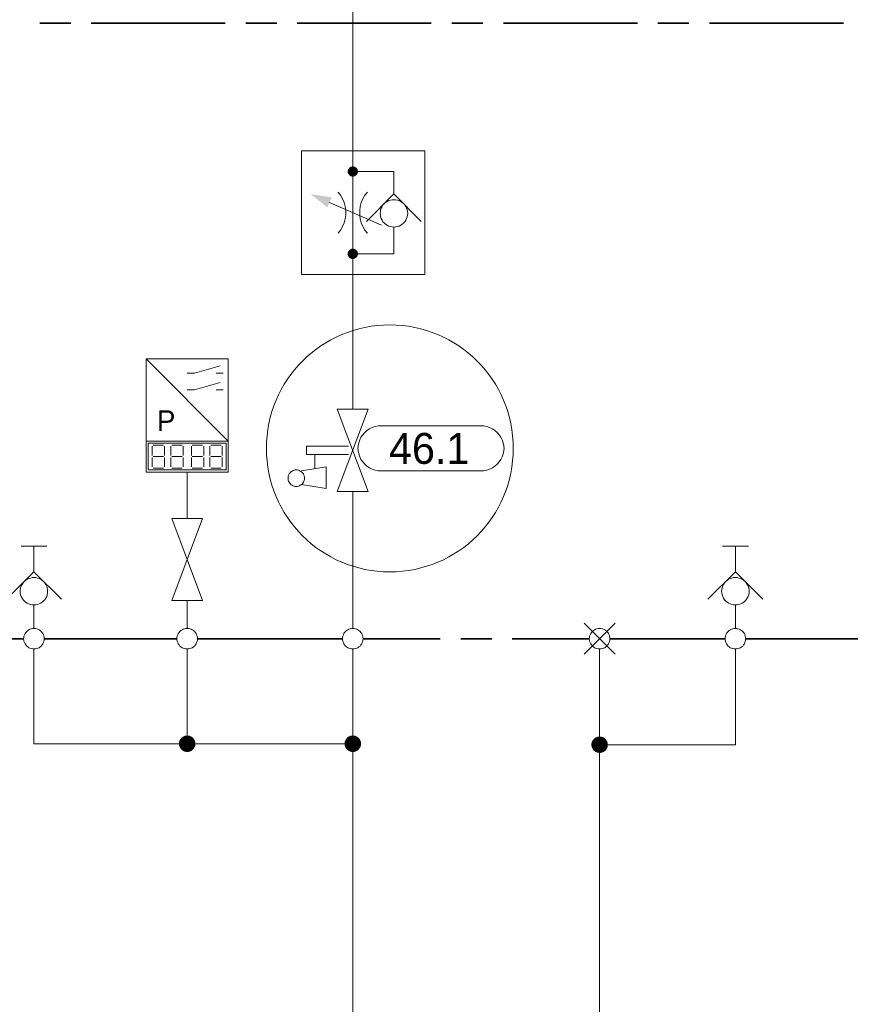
# Model space of a CAD drawing. Header units: millimetres. Extents: x 0 to 203, y 0 to 47.
# Tile 169 of 196: x 144.92 to 148.1, y 33.26 to 37.02. Entities that reach past the tile are written whole.
import ezdxf

# ---------------------------------------------------------------- set-up
doc = ezdxf.new("R2010")
doc.units = ezdxf.units.MM
for name, color, linetype in [('PDF_Geomertry', 7, 'Continuous'), ('PDF_Solid Fills', 7, 'Continuous'), ('PDF_Text', 7, 'Continuous')]:
    doc.layers.add(name, color=color, linetype=linetype)
doc.styles.add('PDF Arial', font='txt')

msp = doc.modelspace()

# ---------------------------------------------------------------- hatches: boundary and pattern name
at = {"layer": 'PDF_Solid Fills', "transparency": 33554559}
for points in [[(146.1943, 36.4374), (146.1749, 36.4401), (146.1754, 36.4424)], [(146.1943, 36.4374), (146.1749, 36.4374), (146.1749, 36.4401)], [(146.1943, 36.4374), (146.1749, 36.4346), (146.1749, 36.4374)], [(146.1943, 36.4374), (146.1754, 36.4326), (146.1749, 36.4346)], [(146.1943, 36.4374), (146.1754, 36.4424), (146.1763, 36.4451)], [(146.1943, 36.4374), (146.1763, 36.4299), (146.1754, 36.4326)], [(146.1943, 36.4374), (146.1763, 36.4451), (146.1777, 36.4471)], [(146.1943, 36.4374), (146.1777, 36.4276), (146.1763, 36.4299)], [(146.1943, 36.4374), (146.1777, 36.4471), (146.179, 36.4493)], [(146.1943, 36.4374), (146.179, 36.4257), (146.1777, 36.4276)], [(146.1943, 36.4374), (146.179, 36.4493), (146.1804, 36.4513)], [(146.1943, 36.4374), (146.1804, 36.4235), (146.179, 36.4257)], [(146.1943, 36.4374), (146.1804, 36.4513), (146.1824, 36.4526)], [(146.1943, 36.4374), (146.1824, 36.4221), (146.1804, 36.4235)], [(146.1943, 36.4374), (146.1824, 36.4526), (146.1846, 36.4549)], [(146.1943, 36.4374), (146.1846, 36.4207), (146.1824, 36.4221)], [(146.1943, 36.4374), (146.1846, 36.4549), (146.1865, 36.4554)], [(146.1943, 36.4374), (146.1865, 36.4193), (146.1846, 36.4207)], [(146.1943, 36.4374), (146.1865, 36.4554), (146.1893, 36.4563)], [(146.1943, 36.4374), (146.1893, 36.4188), (146.1865, 36.4193)], [(146.1943, 36.4374), (146.1893, 36.4563), (146.1915, 36.4568)], [(146.1943, 36.4374), (146.1915, 36.4179), (146.1893, 36.4188)], [(146.1943, 36.4374), (146.1915, 36.4568), (146.1943, 36.4568)], [(146.1943, 36.4374), (146.1943, 36.4179), (146.1915, 36.4179)], [(146.1943, 36.4374), (146.1971, 36.4568), (146.199, 36.4563)], [(146.1943, 36.4374), (146.1943, 36.4568), (146.1971, 36.4568)], [(146.1943, 36.4374), (146.199, 36.4563), (146.2018, 36.4554)], [(146.1943, 36.4374), (146.2018, 36.4554), (146.204, 36.4549)], [(146.1943, 36.4374), (146.204, 36.4549), (146.206, 36.4526)], [(146.1943, 36.4374), (146.206, 36.4526), (146.2082, 36.4513)], [(146.1943, 36.4374), (146.2082, 36.4513), (146.2096, 36.4493)], [(146.1943, 36.4374), (146.2096, 36.4493), (146.2115, 36.4471)], [(146.1943, 36.4374), (146.2115, 36.4471), (146.2124, 36.4451)], [(146.1943, 36.4374), (146.2124, 36.4451), (146.2129, 36.4424)], [(146.1943, 36.4374), (146.2129, 36.4424), (146.2138, 36.4401)], [(146.1943, 36.4374), (146.2138, 36.4401), (146.2138, 36.4374)], [(146.1943, 36.4374), (146.1971, 36.4179), (146.1943, 36.4179)], [(146.1943, 36.4374), (146.199, 36.4188), (146.1971, 36.4179)], [(146.1943, 36.4374), (146.2018, 36.4193), (146.199, 36.4188)], [(146.1943, 36.4374), (146.204, 36.4207), (146.2018, 36.4193)], [(146.1943, 36.4374), (146.206, 36.4221), (146.204, 36.4207)], [(146.1943, 36.4374), (146.2082, 36.4235), (146.206, 36.4221)], [(146.1943, 36.4374), (146.2096, 36.4257), (146.2082, 36.4235)], [(146.1943, 36.4374), (146.2115, 36.4276), (146.2096, 36.4257)], [(146.1943, 36.4374), (146.2124, 36.4299), (146.2115, 36.4276)], [(146.1943, 36.4374), (146.2129, 36.4326), (146.2124, 36.4299)], [(146.1943, 36.4374), (146.2138, 36.4346), (146.2129, 36.4326)], [(146.1943, 36.4374), (146.2138, 36.4374), (146.2138, 36.4346)], [(146.1943, 36.1229), (146.1749, 36.1257), (146.1754, 36.1285)], [(146.1943, 36.1229), (146.1754, 36.1285), (146.1763, 36.1304)], [(146.1943, 36.1229), (146.1763, 36.1304), (146.1777, 36.1332)], [(146.1943, 36.1229), (146.1777, 36.1332), (146.179, 36.1354)], [(146.1943, 36.1229), (146.179, 36.1354), (146.1804, 36.1368)], [(146.1943, 36.1229), (146.1804, 36.1368), (146.1824, 36.1388)], [(146.1943, 36.1229), (146.1824, 36.1388), (146.1846, 36.1401)], [(146.1943, 36.1229), (146.1846, 36.1401), (146.1865, 36.141)], [(146.1943, 36.1229), (146.1865, 36.141), (146.1893, 36.1424)], [(146.1943, 36.1229), (146.1893, 36.1424), (146.1915, 36.1424)], [(146.1943, 36.1229), (146.1915, 36.1424), (146.1943, 36.1429)], [(146.1943, 36.1229), (146.1943, 36.1429), (146.1971, 36.1424)], [(146.1943, 36.1229), (146.199, 36.1424), (146.2018, 36.141)], [(146.1943, 36.1229), (146.1971, 36.1424), (146.199, 36.1424)], [(146.1943, 36.1229), (146.2018, 36.141), (146.204, 36.1401)], [(146.1943, 36.1229), (146.204, 36.1401), (146.206, 36.1388)], [(146.1943, 36.1229), (146.206, 36.1388), (146.2082, 36.1368)], [(146.1943, 36.1229), (146.2082, 36.1368), (146.2096, 36.1354)], [(146.1943, 36.1229), (146.2096, 36.1354), (146.2115, 36.1332)], [(146.1943, 36.1229), (146.2115, 36.1332), (146.2124, 36.1304)], [(146.1943, 36.1229), (146.2124, 36.1304), (146.2129, 36.1285)], [(146.1943, 36.1229), (146.2129, 36.1285), (146.2138, 36.1257)], [(146.1943, 36.1229), (146.1749, 36.1229), (146.1749, 36.1257)], [(146.1943, 36.1229), (146.1749, 36.1207), (146.1749, 36.1229)], [(146.1943, 36.1229), (146.1754, 36.1179), (146.1749, 36.1207)], [(146.1943, 36.1229), (146.1763, 36.116), (146.1754, 36.1179)], [(146.1943, 36.1229), (146.1777, 36.1132), (146.1763, 36.116)], [(146.1943, 36.1229), (146.179, 36.111), (146.1777, 36.1132)], [(146.1943, 36.1229), (146.1804, 36.109), (146.179, 36.111)], [(146.1943, 36.1229), (146.1824, 36.1076), (146.1804, 36.109)], [(146.1943, 36.1229), (146.1846, 36.1063), (146.1824, 36.1076)], [(146.1943, 36.1229), (146.1865, 36.1049), (146.1846, 36.1063)], [(146.1943, 36.1229), (146.1893, 36.104), (146.1865, 36.1049)], [(146.1943, 36.1229), (146.1915, 36.1035), (146.1893, 36.104)], [(146.1943, 36.1229), (146.1943, 36.1035), (146.1915, 36.1035)], [(146.1943, 36.1229), (146.2138, 36.1257), (146.2138, 36.1229)], [(146.1943, 36.1229), (146.1971, 36.1035), (146.1943, 36.1035)], [(146.1943, 36.1229), (146.199, 36.104), (146.1971, 36.1035)], [(146.1943, 36.1229), (146.2018, 36.1049), (146.199, 36.104)], [(146.1943, 36.1229), (146.204, 36.1063), (146.2018, 36.1049)], [(146.1943, 36.1229), (146.206, 36.1076), (146.204, 36.1063)], [(146.1943, 36.1229), (146.2082, 36.109), (146.206, 36.1076)], [(146.1943, 36.1229), (146.2096, 36.111), (146.2082, 36.109)], [(146.1943, 36.1229), (146.2115, 36.1132), (146.2096, 36.111)], [(146.1943, 36.1229), (146.2124, 36.116), (146.2115, 36.1132)], [(146.1943, 36.1229), (146.2129, 36.1179), (146.2124, 36.116)], [(146.1943, 36.1229), (146.2138, 36.1207), (146.2129, 36.1179)], [(146.1943, 36.1229), (146.2138, 36.1229), (146.2138, 36.1207)], [(145.5615, 34.2526), (145.5304, 34.2568), (145.531, 34.261)], [(145.5615, 34.2526), (145.5304, 34.2526), (145.5304, 34.2568)], [(145.5615, 34.2526), (145.5304, 34.2485), (145.5304, 34.2526)], [(145.5615, 34.2526), (145.531, 34.2443), (145.5304, 34.2485)], [(145.5615, 34.2526), (145.531, 34.261), (145.5324, 34.2646)], [(145.5615, 34.2526), (145.5324, 34.241), (145.531, 34.2443)], [(145.5615, 34.2526), (145.5324, 34.2646), (145.5346, 34.2687)], [(145.5615, 34.2526), (145.5346, 34.2368), (145.5324, 34.241)], [(145.5615, 34.2526), (145.5346, 34.2687), (145.5365, 34.2721)], [(145.5615, 34.2526), (145.5365, 34.234), (145.5346, 34.2368)], [(145.5615, 34.2526), (145.5365, 34.2721), (145.5393, 34.2749)], [(145.5615, 34.2526), (145.5393, 34.2304), (145.5365, 34.234)], [(145.5615, 34.2526), (145.5393, 34.2749), (145.5429, 34.2776)], [(145.5615, 34.2526), (145.5429, 34.2276), (145.5393, 34.2304)], [(145.5615, 34.2526), (145.5429, 34.2776), (145.5457, 34.2799)], [(145.5615, 34.2526), (145.5457, 34.2257), (145.5429, 34.2276)], [(145.5615, 34.2526), (145.5457, 34.2799), (145.5499, 34.2818)], [(145.5615, 34.2526), (145.5499, 34.2235), (145.5457, 34.2257)], [(145.5615, 34.2526), (145.5499, 34.2818), (145.5532, 34.2832)], [(145.5615, 34.2526), (145.5532, 34.2221), (145.5499, 34.2235)], [(145.5615, 34.2526), (145.5532, 34.2832), (145.5574, 34.284)], [(145.5615, 34.2526), (145.5574, 34.2215), (145.5532, 34.2221)], [(145.5615, 34.2526), (145.5574, 34.284), (145.5615, 34.284)], [(145.5615, 34.2526), (145.5615, 34.2215), (145.5574, 34.2215)], [(145.5615, 34.2526), (145.5657, 34.284), (145.5699, 34.2832)], [(145.5615, 34.2526), (145.5615, 34.284), (145.5657, 34.284)], [(145.5615, 34.2526), (145.5699, 34.2832), (145.5735, 34.2818)], [(145.5615, 34.2526), (145.5735, 34.2818), (145.5777, 34.2799)], [(145.5615, 34.2526), (145.5777, 34.2799), (145.581, 34.2776)], [(145.5615, 34.2526), (145.581, 34.2776), (145.5838, 34.2749)], [(145.5615, 34.2526), (145.5838, 34.2749), (145.5865, 34.2721)], [(145.5615, 34.2526), (145.5865, 34.2721), (145.5888, 34.2687)], [(145.5615, 34.2526), (145.5888, 34.2687), (145.5907, 34.2646)], [(145.5615, 34.2526), (145.5907, 34.2646), (145.5921, 34.261)], [(145.5615, 34.2526), (145.5921, 34.261), (145.5929, 34.2568)], [(145.5615, 34.2526), (145.5929, 34.2568), (145.5929, 34.2526)], [(145.5615, 34.2526), (145.5657, 34.2215), (145.5615, 34.2215)], [(145.5615, 34.2526), (145.5699, 34.2221), (145.5657, 34.2215)], [(145.5615, 34.2526), (145.5735, 34.2235), (145.5699, 34.2221)], [(145.5615, 34.2526), (145.5777, 34.2257), (145.5735, 34.2235)], [(145.5615, 34.2526), (145.581, 34.2276), (145.5777, 34.2257)], [(145.5615, 34.2526), (145.5838, 34.2304), (145.581, 34.2276)], [(145.5615, 34.2526), (145.5865, 34.234), (145.5838, 34.2304)], [(145.5615, 34.2526), (145.5888, 34.2368), (145.5865, 34.234)], [(145.5615, 34.2526), (145.5907, 34.241), (145.5888, 34.2368)], [(145.5615, 34.2526), (145.5921, 34.2443), (145.5907, 34.241)], [(145.5615, 34.2526), (145.5929, 34.2485), (145.5921, 34.2443)], [(145.5615, 34.2526), (145.5929, 34.2526), (145.5929, 34.2485)], [(146.1943, 34.2526), (146.1629, 34.2568), (146.1638, 34.261)], [(146.1943, 34.2526), (146.1629, 34.2526), (146.1629, 34.2568)], [(146.1943, 34.2526), (146.1629, 34.2485), (146.1629, 34.2526)], [(146.1943, 34.2526), (146.1638, 34.2443), (146.1629, 34.2485)], [(146.1943, 34.2526), (146.1638, 34.261), (146.1652, 34.2646)], [(146.1943, 34.2526), (146.1652, 34.241), (146.1638, 34.2443)], [(146.1943, 34.2526), (146.1652, 34.2646), (146.1671, 34.2687)], [(146.1943, 34.2526), (146.1671, 34.2368), (146.1652, 34.241)], [(146.1943, 34.2526), (146.1671, 34.2687), (146.1693, 34.2721)], [(146.1943, 34.2526), (146.1693, 34.234), (146.1671, 34.2368)], [(146.1943, 34.2526), (146.1693, 34.2721), (146.1721, 34.2749)], [(146.1943, 34.2526), (146.1721, 34.2304), (146.1693, 34.234)], [(146.1943, 34.2526), (146.1721, 34.2749), (146.1749, 34.2776)], [(146.1943, 34.2526), (146.1749, 34.2276), (146.1721, 34.2304)], [(146.1943, 34.2526), (146.1749, 34.2776), (146.1782, 34.2799)], [(146.1943, 34.2526), (146.1782, 34.2257), (146.1749, 34.2276)], [(146.1943, 34.2526), (146.1782, 34.2799), (146.1824, 34.2818)], [(146.1943, 34.2526), (146.1824, 34.2235), (146.1782, 34.2257)], [(146.1943, 34.2526), (146.1824, 34.2818), (146.186, 34.2832)], [(146.1943, 34.2526), (146.186, 34.2221), (146.1824, 34.2235)], [(146.1943, 34.2526), (146.186, 34.2832), (146.1902, 34.284)], [(146.1943, 34.2526), (146.1902, 34.2215), (146.186, 34.2221)], [(146.1943, 34.2526), (146.1902, 34.284), (146.1943, 34.284)], [(146.1943, 34.2526), (146.1943, 34.2215), (146.1902, 34.2215)], [(146.1943, 34.2526), (146.1985, 34.284), (146.2027, 34.2832)], [(146.1943, 34.2526), (146.1943, 34.284), (146.1985, 34.284)], [(146.1943, 34.2526), (146.2027, 34.2832), (146.206, 34.2818)], [(146.1943, 34.2526), (146.206, 34.2818), (146.2102, 34.2799)], [(146.1943, 34.2526), (146.2102, 34.2799), (146.2138, 34.2776)], [(146.1943, 34.2526), (146.2138, 34.2776), (146.2165, 34.2749)], [(146.1943, 34.2526), (146.2165, 34.2749), (146.2193, 34.2721)], [(146.1943, 34.2526), (146.2193, 34.2721), (146.2213, 34.2687)], [(146.1943, 34.2526), (146.2213, 34.2687), (146.2235, 34.2646)], [(146.1943, 34.2526), (146.2235, 34.2646), (146.2249, 34.261)], [(146.1943, 34.2526), (146.2249, 34.261), (146.2254, 34.2568)], [(146.1943, 34.2526), (146.2254, 34.2568), (146.2254, 34.2526)], [(146.1943, 34.2526), (146.1985, 34.2215), (146.1943, 34.2215)], [(146.1943, 34.2526), (146.2027, 34.2221), (146.1985, 34.2215)], [(146.1943, 34.2526), (146.206, 34.2235), (146.2027, 34.2221)], [(146.1943, 34.2526), (146.2102, 34.2257), (146.206, 34.2235)], [(146.1943, 34.2526), (146.2138, 34.2276), (146.2102, 34.2257)], [(146.1943, 34.2526), (146.2165, 34.2304), (146.2138, 34.2276)], [(146.1943, 34.2526), (146.2193, 34.234), (146.2165, 34.2304)], [(146.1943, 34.2526), (146.2213, 34.2368), (146.2193, 34.234)], [(146.1943, 34.2526), (146.2235, 34.241), (146.2213, 34.2368)], [(146.1943, 34.2526), (146.2249, 34.2443), (146.2235, 34.241)], [(146.1943, 34.2526), (146.2254, 34.2485), (146.2249, 34.2443)], [(146.1943, 34.2526), (146.2254, 34.2526), (146.2254, 34.2485)], [(147.1374, 34.2485), (147.106, 34.2526), (147.1068, 34.2568)], [(147.1374, 34.2485), (147.106, 34.2485), (147.106, 34.2526)], [(147.1374, 34.2485), (147.106, 34.2451), (147.106, 34.2485)], [(147.1374, 34.2485), (147.1068, 34.241), (147.106, 34.2451)], [(147.1374, 34.2485), (147.1068, 34.2568), (147.1082, 34.261)], [(147.1374, 34.2485), (147.1082, 34.2368), (147.1068, 34.241)], [(147.1374, 34.2485), (147.1082, 34.261), (147.1102, 34.2646)], [(147.1374, 34.2485), (147.1102, 34.2332), (147.1082, 34.2368)], [(147.1374, 34.2485), (147.1102, 34.2646), (147.1124, 34.2679)], [(147.1374, 34.2485), (147.1124, 34.2299), (147.1102, 34.2332)], [(147.1374, 34.2485), (147.1124, 34.2679), (147.1152, 34.2707)], [(147.1374, 34.2485), (147.1152, 34.2263), (147.1124, 34.2299)], [(147.1374, 34.2485), (147.1152, 34.2707), (147.1179, 34.2735)], [(147.1374, 34.2485), (147.1179, 34.2243), (147.1152, 34.2263)], [(147.1374, 34.2485), (147.1179, 34.2735), (147.1213, 34.2763)], [(147.1374, 34.2485), (147.1213, 34.2215), (147.1179, 34.2243)], [(147.1374, 34.2485), (147.1213, 34.2763), (147.1254, 34.2776)], [(147.1374, 34.2485), (147.1254, 34.2201), (147.1213, 34.2215)], [(147.1374, 34.2485), (147.1254, 34.2776), (147.129, 34.279)], [(147.1374, 34.2485), (147.129, 34.2187), (147.1254, 34.2201)], [(147.1374, 34.2485), (147.129, 34.279), (147.1332, 34.2799)], [(147.1374, 34.2485), (147.1332, 34.2179), (147.129, 34.2187)], [(147.1374, 34.2485), (147.1332, 34.2799), (147.1374, 34.2804)], [(147.1374, 34.2485), (147.1374, 34.2174), (147.1332, 34.2179)], [(147.1374, 34.2485), (147.1374, 34.2804), (147.1415, 34.2799)], [(147.1374, 34.2485), (147.1415, 34.2799), (147.1457, 34.279)], [(147.1374, 34.2485), (147.1457, 34.279), (147.149, 34.2776)], [(147.1374, 34.2485), (147.149, 34.2776), (147.1532, 34.2763)], [(147.1374, 34.2485), (147.1532, 34.2763), (147.1568, 34.2735)], [(147.1374, 34.2485), (147.1568, 34.2735), (147.1596, 34.2707)], [(147.1374, 34.2485), (147.1596, 34.2707), (147.1624, 34.2679)], [(147.1374, 34.2485), (147.1624, 34.2679), (147.1643, 34.2646)], [(147.1374, 34.2485), (147.1643, 34.2646), (147.1665, 34.261)], [(147.1374, 34.2485), (147.1665, 34.261), (147.1679, 34.2568)], [(147.1374, 34.2485), (147.1679, 34.2568), (147.1685, 34.2526)], [(147.1374, 34.2485), (147.1685, 34.2526), (147.1685, 34.2485)], [(147.1374, 34.2485), (147.1415, 34.2179), (147.1374, 34.2174)], [(147.1374, 34.2485), (147.1457, 34.2187), (147.1415, 34.2179)], [(147.1374, 34.2485), (147.149, 34.2201), (147.1457, 34.2187)], [(147.1374, 34.2485), (147.1532, 34.2215), (147.149, 34.2201)], [(147.1374, 34.2485), (147.1568, 34.2243), (147.1532, 34.2215)], [(147.1374, 34.2485), (147.1596, 34.2263), (147.1568, 34.2243)], [(147.1374, 34.2485), (147.1624, 34.2299), (147.1596, 34.2263)], [(147.1374, 34.2485), (147.1643, 34.2332), (147.1624, 34.2299)], [(147.1374, 34.2485), (147.1665, 34.2368), (147.1643, 34.2332)], [(147.1374, 34.2485), (147.1679, 34.241), (147.1665, 34.2368)], [(147.1374, 34.2485), (147.1685, 34.2451), (147.1679, 34.241)], [(147.1374, 34.2485), (147.1685, 34.2485), (147.1685, 34.2451)]]:
    msp.add_hatch(color=256, dxfattribs=at).paths.add_polyline_path(points)

# ---------------------------------------------------------------- linework, layer by layer
at = {"layer": 'PDF_Geomertry', "lineweight": 15}
for points in [[(146.1943, 36.4374), (146.1943, 36.516), (146.1943, 37.5804), (146.1943, 37.7535)], [(146.3513, 36.3521), (146.3513, 36.3826), (146.3513, 36.4374), (146.1943, 36.4374), (146.1943, 36.1229), (146.3513, 36.1229), (146.3513, 36.2249)], [(146.1379, 36.2021), (146.1477, 36.2138), (146.1554, 36.2276), (146.1615, 36.2415), (146.1657, 36.2568), (146.1679, 36.2721), (146.1679, 36.2882), (146.1657, 36.3035), (146.1615, 36.3188), (146.1554, 36.3332), (146.1477, 36.3465), (146.1379, 36.359)], [(146.2504, 36.359), (146.2407, 36.3465), (146.2332, 36.3332), (146.2268, 36.3188), (146.2227, 36.3035), (146.2207, 36.2882), (146.2207, 36.2721), (146.2227, 36.2568), (146.2268, 36.2415), (146.2332, 36.2276), (146.2407, 36.2138), (146.2504, 36.2021)], [(146.304, 36.2332), (146.1054, 36.3193)], [(146.2463, 36.2471), (146.3513, 36.3521), (146.456, 36.2471)], [(146.1943, 35.5299), (146.1943, 36.0443), (146.1943, 36.1229)], [(145.4046, 35.4082), (145.4046, 35.2901), (145.7185, 35.2901), (145.7185, 35.4082), (145.4046, 35.7221)], [(145.5615, 35.6674), (145.5893, 35.6674), (145.6874, 35.6951)], [(145.6721, 35.6674), (145.699, 35.6674)], [(145.5615, 35.604), (145.5893, 35.604), (145.6874, 35.6318)], [(145.6721, 35.604), (145.699, 35.604)], [(145.4282, 35.3526), (145.4282, 35.3882)], [(145.4318, 35.3924), (145.4713, 35.3924)], [(145.4754, 35.3882), (145.4754, 35.3526)], [(145.499, 35.3526), (145.499, 35.3882)], [(145.5027, 35.3924), (145.5421, 35.3924)], [(145.5457, 35.3882), (145.5457, 35.3526)], [(145.5777, 35.3526), (145.5777, 35.3882)], [(145.581, 35.3924), (145.6207, 35.3924)], [(145.6249, 35.3882), (145.6249, 35.3526)], [(145.6485, 35.3526), (145.6485, 35.3882)], [(145.6518, 35.3924), (145.6915, 35.3924)], [(145.6949, 35.3882), (145.6949, 35.3526)], [(145.4282, 35.3096), (145.4282, 35.3451)], [(145.4318, 35.3493), (145.4713, 35.3493)], [(145.4754, 35.3451), (145.4754, 35.3096)], [(145.499, 35.3096), (145.499, 35.3451)], [(145.5027, 35.3493), (145.5421, 35.3493)], [(145.5457, 35.3451), (145.5457, 35.3096)], [(145.5777, 35.3096), (145.5777, 35.3451)], [(145.581, 35.3493), (145.6207, 35.3493)], [(145.6249, 35.3451), (145.6249, 35.3096)], [(145.6485, 35.3096), (145.6485, 35.3451)], [(145.6518, 35.3493), (145.6915, 35.3493)], [(145.6949, 35.3451), (145.6949, 35.3096)], [(145.4713, 35.3054), (145.4318, 35.3054)], [(145.5421, 35.3054), (145.5027, 35.3054)], [(145.6207, 35.3054), (145.581, 35.3054)], [(145.6915, 35.3054), (145.6518, 35.3054)], [(145.5615, 35.2901), (145.5615, 35.1132)], [(146.1943, 34.6929), (146.1943, 35.2151)], [(144.9268, 35.0068), (145.0254, 35.0068)], [(144.9763, 34.909), (144.9763, 35.0068)], [(147.6068, 35.0068), (147.7054, 35.0068)], [(147.656, 34.909), (147.656, 35.0068)], [(145.081, 34.804), (144.9763, 34.909), (144.8713, 34.804)], [(147.761, 34.804), (147.656, 34.909), (147.5513, 34.804)], [(144.9763, 34.7826), (144.9763, 34.7521), (144.9763, 34.6929)], [(145.5615, 34.7993), (145.5615, 34.6929)], [(147.656, 34.7826), (147.656, 34.7521), (147.656, 34.6929)], [(147.0782, 34.5943), (147.1963, 34.7124)], [(147.1963, 34.5943), (147.0782, 34.7124)], [(144.9763, 34.6146), (144.9763, 34.2526), (145.5615, 34.2526), (146.1943, 34.2526)], [(145.5615, 34.6146), (145.5615, 34.2526)], [(146.1943, 32.6299), (146.1943, 34.2526), (146.1943, 34.6146)], [(147.1374, 32.6299), (147.1374, 34.2485), (147.1374, 34.6146)], [(147.1374, 34.2485), (147.656, 34.2485), (147.656, 34.6146)]]:
    msp.add_lwpolyline(points, dxfattribs=at)
at = {"layer": 'PDF_Geomertry', "lineweight": 35}
for points in [[(144.9985, 37.0035), (145.1165, 37.0035)], [(145.1949, 37.0035), (145.7068, 37.0035)], [(145.786, 37.0035), (145.904, 37.0035)], [(145.9824, 37.0035), (146.4943, 37.0035)], [(146.5727, 37.0035), (146.6915, 37.0035)], [(146.7699, 37.0035), (147.2818, 37.0035)], [(147.3602, 37.0035), (147.4782, 37.0035)], [(147.5574, 37.0035), (148.0693, 37.0035)], [(144.6796, 34.6535), (144.9365, 34.6535)], [(145.0157, 34.6535), (145.5227, 34.6535)], [(145.6013, 34.6535), (146.1546, 34.6535)], [(146.2338, 34.6535), (146.5282, 34.6535)], [(146.6068, 34.6535), (146.7249, 34.6535)], [(146.8032, 34.6535), (147.0977, 34.6535)], [(147.1768, 34.6535), (147.6165, 34.6535)], [(147.6949, 34.6535), (148.1865, 34.6535)]]:
    msp.add_lwpolyline(points, dxfattribs=at)
at = {"layer": 'PDF_Geomertry', "lineweight": 15}
for points in [[(145.9977, 36.0443), (146.4693, 36.0443), (146.4693, 36.516), (145.9977, 36.516), (145.9977, 36.0443)], [(146.404, 36.2776), (146.4032, 36.2846), (146.4018, 36.291), (146.3999, 36.2979), (146.3971, 36.304), (146.3929, 36.3096), (146.3888, 36.3146), (146.3832, 36.3193), (146.3777, 36.3229), (146.3713, 36.3263), (146.3652, 36.3285), (146.3582, 36.3299), (146.3513, 36.3299), (146.3443, 36.3299), (146.3379, 36.3285), (146.331, 36.3263), (146.3254, 36.3229), (146.3193, 36.3193), (146.3143, 36.3146), (146.3096, 36.3096), (146.306, 36.304), (146.3032, 36.2979), (146.3004, 36.291), (146.2999, 36.2846), (146.299, 36.2776), (146.2999, 36.2707), (146.3004, 36.2638), (146.3032, 36.2576), (146.306, 36.2513), (146.3096, 36.2457), (146.3143, 36.241), (146.3193, 36.236), (146.3254, 36.2326), (146.331, 36.229), (146.3379, 36.2271), (146.3443, 36.2257), (146.3513, 36.2249), (146.3582, 36.2257), (146.3652, 36.2271), (146.3713, 36.229), (146.3777, 36.2326), (146.3832, 36.236), (146.3888, 36.241), (146.3929, 36.2457), (146.3971, 36.2513), (146.3999, 36.2576), (146.4018, 36.2638), (146.4032, 36.2707), (146.404, 36.2776)], [(145.4046, 35.4082), (145.7185, 35.4082), (145.7185, 35.7221), (145.4046, 35.7221), (145.4046, 35.4082)], [(146.6832, 35.4665), (146.6949, 35.466), (146.706, 35.4638), (146.7171, 35.4604), (146.7277, 35.4549), (146.7374, 35.4485), (146.7457, 35.441), (146.7532, 35.4326), (146.7602, 35.4229), (146.7652, 35.4124), (146.7685, 35.4013), (146.7713, 35.3901), (146.7721, 35.3785), (146.7721, 35.3826), (146.7713, 35.3707), (146.7685, 35.3596), (146.7652, 35.3485), (146.7602, 35.3382), (146.7532, 35.3285), (146.7457, 35.3201), (146.7374, 35.3124), (146.7277, 35.3063), (146.7171, 35.3007), (146.706, 35.2971), (146.6949, 35.2951), (146.6832, 35.2943), (146.3027, 35.2943), (146.2907, 35.2951), (146.2796, 35.2971), (146.2685, 35.3007), (146.2582, 35.3063), (146.2485, 35.3124), (146.2402, 35.3201), (146.2324, 35.3285), (146.2254, 35.3382), (146.2207, 35.3485), (146.2171, 35.3596), (146.2143, 35.3707), (146.2138, 35.3826), (146.2138, 35.3785), (146.2143, 35.3901), (146.2171, 35.4013), (146.2207, 35.4124), (146.2254, 35.4229), (146.2324, 35.4326), (146.2402, 35.441), (146.2485, 35.4485), (146.2582, 35.4549), (146.2685, 35.4604), (146.2796, 35.4638), (146.2907, 35.466), (146.3027, 35.4665), (146.6832, 35.4665)], [(145.4124, 35.3999), (145.711, 35.3999), (145.711, 35.2979), (145.4124, 35.2979), (145.4124, 35.3999)], [(145.5027, 34.7993), (145.6207, 35.1132), (145.5027, 35.1132), (145.6207, 34.7993), (145.5027, 34.7993)], [(145.0282, 34.8346), (145.0282, 34.8415), (145.0268, 34.8485), (145.0249, 34.8549), (145.0213, 34.861), (145.0179, 34.8665), (145.0129, 34.8721), (145.0082, 34.8763), (145.0027, 34.8804), (144.9963, 34.8832), (144.9902, 34.8854), (144.9832, 34.8868), (144.9763, 34.8874), (144.9693, 34.8868), (144.9629, 34.8854), (144.956, 34.8832), (144.9499, 34.8804), (144.9443, 34.8763), (144.9393, 34.8721), (144.9346, 34.8665), (144.931, 34.861), (144.9277, 34.8549), (144.9254, 34.8485), (144.924, 34.8415), (144.924, 34.8346), (144.924, 34.8276), (144.9254, 34.8215), (144.9277, 34.8146), (144.931, 34.809), (144.9346, 34.8026), (144.9393, 34.7979), (144.9443, 34.7929), (144.9499, 34.7896), (144.956, 34.7868), (144.9629, 34.784), (144.9693, 34.7832), (144.9763, 34.7826), (144.9832, 34.7832), (144.9902, 34.784), (144.9963, 34.7868), (145.0027, 34.7896), (145.0082, 34.7929), (145.0129, 34.7979), (145.0179, 34.8026), (145.0213, 34.809), (145.0249, 34.8146), (145.0268, 34.8215), (145.0282, 34.8276), (145.0282, 34.8346)], [(147.7082, 34.8346), (147.7082, 34.8415), (147.7068, 34.8485), (147.7046, 34.8549), (147.7013, 34.861), (147.6977, 34.8665), (147.6929, 34.8721), (147.6879, 34.8763), (147.6824, 34.8804), (147.6763, 34.8832), (147.6693, 34.8854), (147.6629, 34.8868), (147.656, 34.8874), (147.649, 34.8868), (147.6421, 34.8854), (147.636, 34.8832), (147.6296, 34.8804), (147.624, 34.8763), (147.6185, 34.8721), (147.6143, 34.8665), (147.6102, 34.861), (147.6074, 34.8549), (147.6054, 34.8485), (147.604, 34.8415), (147.6032, 34.8346), (147.604, 34.8276), (147.6054, 34.8215), (147.6074, 34.8146), (147.6102, 34.809), (147.6143, 34.8026), (147.6185, 34.7979), (147.624, 34.7929), (147.6296, 34.7896), (147.636, 34.7868), (147.6421, 34.784), (147.649, 34.7832), (147.656, 34.7826), (147.6629, 34.7832), (147.6693, 34.784), (147.6763, 34.7868), (147.6824, 34.7896), (147.6879, 34.7929), (147.6929, 34.7979), (147.6977, 34.8026), (147.7013, 34.809), (147.7046, 34.8146), (147.7068, 34.8215), (147.7082, 34.8276), (147.7082, 34.8346)], [(145.0157, 34.6535), (145.0152, 34.659), (145.0143, 34.6638), (145.0124, 34.6688), (145.0102, 34.6735), (145.0074, 34.6776), (145.004, 34.6813), (144.9999, 34.6846), (144.9957, 34.6874), (144.9915, 34.6901), (144.9865, 34.6915), (144.981, 34.6924), (144.9763, 34.6929), (144.9713, 34.6924), (144.9657, 34.6915), (144.961, 34.6901), (144.9568, 34.6874), (144.9527, 34.6846), (144.9485, 34.6813), (144.9449, 34.6776), (144.9421, 34.6735), (144.9402, 34.6688), (144.9379, 34.6638), (144.9374, 34.659), (144.9365, 34.6535), (144.9374, 34.6485), (144.9379, 34.6437), (144.9402, 34.6388), (144.9421, 34.634), (144.9449, 34.6299), (144.9485, 34.6257), (144.9527, 34.6221), (144.9568, 34.6193), (144.961, 34.6174), (144.9657, 34.616), (144.9713, 34.6146), (144.9763, 34.6146), (144.981, 34.6146), (144.9865, 34.616), (144.9915, 34.6174), (144.9957, 34.6193), (144.9999, 34.6221), (145.004, 34.6257), (145.0074, 34.6299), (145.0102, 34.634), (145.0124, 34.6388), (145.0143, 34.6437), (145.0152, 34.6485), (145.0157, 34.6535)], [(145.6013, 34.6535), (145.6004, 34.659), (145.5999, 34.6638), (145.5977, 34.6688), (145.5957, 34.6735), (145.5929, 34.6776), (145.5893, 34.6813), (145.586, 34.6846), (145.581, 34.6874), (145.5768, 34.6901), (145.5721, 34.6915), (145.5665, 34.6924), (145.5615, 34.6929), (145.5568, 34.6924), (145.5513, 34.6915), (145.5463, 34.6901), (145.5421, 34.6874), (145.5379, 34.6846), (145.5338, 34.6813), (145.5304, 34.6776), (145.5277, 34.6735), (145.5254, 34.6688), (145.5235, 34.6638), (145.5227, 34.659), (145.5227, 34.6535), (145.5227, 34.6485), (145.5235, 34.6437), (145.5254, 34.6388), (145.5277, 34.634), (145.5304, 34.6299), (145.5338, 34.6257), (145.5379, 34.6221), (145.5421, 34.6193), (145.5463, 34.6174), (145.5513, 34.616), (145.5568, 34.6146), (145.5615, 34.6146), (145.5665, 34.6146), (145.5721, 34.616), (145.5768, 34.6174), (145.581, 34.6193), (145.586, 34.6221), (145.5893, 34.6257), (145.5929, 34.6299), (145.5957, 34.634), (145.5977, 34.6388), (145.5999, 34.6437), (145.6004, 34.6485), (145.6013, 34.6535)], [(146.2338, 34.6535), (146.2332, 34.659), (146.2324, 34.6638), (146.2304, 34.6688), (146.2282, 34.6735), (146.2254, 34.6776), (146.2221, 34.6813), (146.2179, 34.6846), (146.2138, 34.6874), (146.2096, 34.6901), (146.2046, 34.6915), (146.199, 34.6924), (146.1943, 34.6929), (146.1893, 34.6924), (146.1838, 34.6915), (146.179, 34.6901), (146.1749, 34.6874), (146.1707, 34.6846), (146.1665, 34.6813), (146.1629, 34.6776), (146.1602, 34.6735), (146.1582, 34.6688), (146.156, 34.6638), (146.1554, 34.659), (146.1546, 34.6535), (146.1554, 34.6485), (146.156, 34.6437), (146.1582, 34.6388), (146.1602, 34.634), (146.1629, 34.6299), (146.1665, 34.6257), (146.1707, 34.6221), (146.1749, 34.6193), (146.179, 34.6174), (146.1838, 34.616), (146.1893, 34.6146), (146.1943, 34.6146), (146.199, 34.6146), (146.2046, 34.616), (146.2096, 34.6174), (146.2138, 34.6193), (146.2179, 34.6221), (146.2221, 34.6257), (146.2254, 34.6299), (146.2282, 34.634), (146.2304, 34.6388), (146.2324, 34.6437), (146.2332, 34.6485), (146.2338, 34.6535)], [(147.1768, 34.6535), (147.1763, 34.659), (147.1754, 34.6638), (147.1735, 34.6688), (147.1713, 34.6735), (147.1685, 34.6776), (147.1652, 34.6813), (147.161, 34.6846), (147.1568, 34.6874), (147.1527, 34.6901), (147.1477, 34.6915), (147.1421, 34.6924), (147.1374, 34.6929), (147.1324, 34.6924), (147.1268, 34.6915), (147.1221, 34.6901), (147.1179, 34.6874), (147.1138, 34.6846), (147.1096, 34.6813), (147.106, 34.6776), (147.1032, 34.6735), (147.1013, 34.6688), (147.099, 34.6638), (147.0985, 34.659), (147.0977, 34.6535), (147.0985, 34.6485), (147.099, 34.6437), (147.1013, 34.6388), (147.1032, 34.634), (147.106, 34.6299), (147.1096, 34.6257), (147.1138, 34.6221), (147.1179, 34.6193), (147.1221, 34.6174), (147.1268, 34.616), (147.1324, 34.6146), (147.1374, 34.6146), (147.1421, 34.6146), (147.1477, 34.616), (147.1527, 34.6174), (147.1568, 34.6193), (147.161, 34.6221), (147.1652, 34.6257), (147.1685, 34.6299), (147.1713, 34.634), (147.1735, 34.6388), (147.1754, 34.6437), (147.1763, 34.6485), (147.1768, 34.6535)], [(147.6949, 34.6535), (147.6949, 34.659), (147.6935, 34.6638), (147.6921, 34.6688), (147.6902, 34.6735), (147.6874, 34.6776), (147.6838, 34.6813), (147.6796, 34.6846), (147.6754, 34.6874), (147.6707, 34.6901), (147.6657, 34.6915), (147.661, 34.6924), (147.656, 34.6929), (147.6504, 34.6924), (147.6457, 34.6915), (147.6407, 34.6901), (147.6365, 34.6874), (147.6318, 34.6846), (147.6282, 34.6813), (147.6249, 34.6776), (147.6221, 34.6735), (147.6199, 34.6688), (147.6179, 34.6638), (147.6171, 34.659), (147.6165, 34.6535), (147.6171, 34.6485), (147.6179, 34.6437), (147.6199, 34.6388), (147.6221, 34.634), (147.6249, 34.6299), (147.6282, 34.6257), (147.6318, 34.6221), (147.6365, 34.6193), (147.6407, 34.6174), (147.6457, 34.616), (147.6504, 34.6146), (147.656, 34.6146), (147.661, 34.6146), (147.6657, 34.616), (147.6707, 34.6174), (147.6754, 34.6193), (147.6796, 34.6221), (147.6838, 34.6257), (147.6874, 34.6299), (147.6902, 34.634), (147.6921, 34.6388), (147.6935, 34.6437), (147.6949, 34.6485), (147.6949, 34.6535)]]:
    msp.add_lwpolyline(points, close=True, dxfattribs=at)
at = {"layer": 'PDF_Geomertry', "lineweight": 0}
for points in [[(146.1846, 36.4374), (146.1846, 36.436), (146.1846, 36.4346), (146.1852, 36.434), (146.186, 36.4326), (146.1865, 36.4313), (146.1874, 36.4304), (146.1879, 36.4299), (146.1893, 36.429), (146.1907, 36.4285), (146.1915, 36.4276), (146.1929, 36.4276), (146.1943, 36.4276), (146.1957, 36.4276), (146.1971, 36.4276), (146.1977, 36.4285), (146.199, 36.429), (146.2004, 36.4299), (146.2013, 36.4304), (146.2018, 36.4313), (146.2027, 36.4326), (146.2032, 36.434), (146.204, 36.4346), (146.204, 36.436), (146.204, 36.4374), (146.204, 36.4387), (146.204, 36.4401), (146.2032, 36.441), (146.2027, 36.4424), (146.2018, 36.4438), (146.2013, 36.4443), (146.2004, 36.4451), (146.199, 36.4457), (146.1977, 36.4465), (146.1971, 36.4471), (146.1957, 36.4471), (146.1943, 36.4471), (146.1929, 36.4471), (146.1915, 36.4471), (146.1907, 36.4465), (146.1893, 36.4457), (146.1879, 36.4451), (146.1874, 36.4443), (146.1865, 36.4438), (146.186, 36.4424), (146.1852, 36.441), (146.1846, 36.4401), (146.1846, 36.4387), (146.1846, 36.4374)], [(146.1846, 36.1229), (146.1846, 36.1221), (146.1846, 36.1207), (146.1852, 36.1193), (146.186, 36.1179), (146.1865, 36.1174), (146.1874, 36.116), (146.1879, 36.1151), (146.1893, 36.1146), (146.1907, 36.1138), (146.1915, 36.1138), (146.1929, 36.1132), (146.1943, 36.1132), (146.1957, 36.1132), (146.1971, 36.1138), (146.1977, 36.1138), (146.199, 36.1146), (146.2004, 36.1151), (146.2013, 36.116), (146.2018, 36.1174), (146.2027, 36.1179), (146.2032, 36.1193), (146.204, 36.1207), (146.204, 36.1221), (146.204, 36.1229), (146.204, 36.1243), (146.204, 36.1257), (146.2032, 36.1271), (146.2027, 36.1276), (146.2018, 36.129), (146.2013, 36.1299), (146.2004, 36.1313), (146.199, 36.1318), (146.1977, 36.1318), (146.1971, 36.1326), (146.1957, 36.1326), (146.1943, 36.1332), (146.1929, 36.1326), (146.1915, 36.1326), (146.1907, 36.1318), (146.1893, 36.1318), (146.1879, 36.1313), (146.1874, 36.1299), (146.1865, 36.129), (146.186, 36.1276), (146.1852, 36.1271), (146.1846, 36.1257), (146.1846, 36.1243), (146.1846, 36.1229)], [(145.5457, 34.2526), (145.5463, 34.2507), (145.5463, 34.2485), (145.5471, 34.2465), (145.5477, 34.2451), (145.549, 34.2429), (145.5504, 34.2415), (145.5518, 34.2401), (145.554, 34.2396), (145.5554, 34.2382), (145.5574, 34.2374), (145.5596, 34.2374), (145.5615, 34.2368), (145.5638, 34.2374), (145.5657, 34.2374), (145.5679, 34.2382), (145.5693, 34.2396), (145.5713, 34.2401), (145.5727, 34.2415), (145.574, 34.2429), (145.5754, 34.2451), (145.5763, 34.2465), (145.5768, 34.2485), (145.5777, 34.2507), (145.5777, 34.2526), (145.5777, 34.2549), (145.5768, 34.2568), (145.5763, 34.259), (145.5754, 34.2604), (145.574, 34.2624), (145.5727, 34.2638), (145.5713, 34.2651), (145.5693, 34.2665), (145.5679, 34.2674), (145.5657, 34.2679), (145.5638, 34.2687), (145.5615, 34.2687), (145.5596, 34.2687), (145.5574, 34.2679), (145.5554, 34.2674), (145.554, 34.2665), (145.5518, 34.2651), (145.5504, 34.2638), (145.549, 34.2624), (145.5477, 34.2604), (145.5471, 34.259), (145.5463, 34.2568), (145.5463, 34.2549), (145.5457, 34.2526)], [(146.1782, 34.2526), (146.179, 34.2507), (146.179, 34.2485), (146.1796, 34.2465), (146.1804, 34.2451), (146.1818, 34.2429), (146.1832, 34.2415), (146.1846, 34.2401), (146.1865, 34.2396), (146.1879, 34.2382), (146.1902, 34.2374), (146.1921, 34.2374), (146.1943, 34.2368), (146.1963, 34.2374), (146.1985, 34.2374), (146.2004, 34.2382), (146.2018, 34.2396), (146.204, 34.2401), (146.2054, 34.2415), (146.2068, 34.2429), (146.2082, 34.2451), (146.2088, 34.2465), (146.2096, 34.2485), (146.2096, 34.2507), (146.2102, 34.2526), (146.2096, 34.2549), (146.2096, 34.2568), (146.2088, 34.259), (146.2082, 34.2604), (146.2068, 34.2624), (146.2054, 34.2638), (146.204, 34.2651), (146.2018, 34.2665), (146.2004, 34.2674), (146.1985, 34.2679), (146.1963, 34.2687), (146.1943, 34.2687), (146.1921, 34.2687), (146.1902, 34.2679), (146.1879, 34.2674), (146.1865, 34.2665), (146.1846, 34.2651), (146.1832, 34.2638), (146.1818, 34.2624), (146.1804, 34.2604), (146.1796, 34.259), (146.179, 34.2568), (146.179, 34.2549), (146.1782, 34.2526)], [(147.1213, 34.2485), (147.1221, 34.2471), (147.1221, 34.2451), (147.1227, 34.2429), (147.1235, 34.241), (147.1249, 34.2396), (147.1263, 34.2374), (147.1277, 34.2368), (147.1296, 34.2354), (147.131, 34.2346), (147.1332, 34.234), (147.1352, 34.2332), (147.1374, 34.2332), (147.1393, 34.2332), (147.1415, 34.234), (147.1435, 34.2346), (147.1449, 34.2354), (147.1471, 34.2368), (147.1485, 34.2374), (147.1499, 34.2396), (147.1513, 34.241), (147.1518, 34.2429), (147.1527, 34.2451), (147.1527, 34.2471), (147.1532, 34.2485), (147.1527, 34.2507), (147.1527, 34.2526), (147.1518, 34.2549), (147.1513, 34.2568), (147.1499, 34.2582), (147.1485, 34.2596), (147.1471, 34.261), (147.1449, 34.2624), (147.1435, 34.2632), (147.1415, 34.2638), (147.1393, 34.2646), (147.1374, 34.2646), (147.1352, 34.2646), (147.1332, 34.2638), (147.131, 34.2632), (147.1296, 34.2624), (147.1277, 34.261), (147.1263, 34.2596), (147.1249, 34.2582), (147.1235, 34.2568), (147.1227, 34.2549), (147.1221, 34.2526), (147.1221, 34.2507), (147.1213, 34.2485)]]:
    msp.add_lwpolyline(points, close=True, dxfattribs=at)
at = {"layer": 'PDF_Geomertry', "color": 1, "lineweight": 15}
for points in [[(146.1352, 35.2151), (146.2532, 35.5299), (146.1352, 35.5299), (146.2532, 35.2151), (146.1352, 35.2151)], [(146.0096, 35.2665), (146.0096, 35.2707), (146.0088, 35.2749), (146.0074, 35.2785), (146.0054, 35.2826), (146.0032, 35.2854), (146.0004, 35.2888), (145.9971, 35.2915), (145.9935, 35.2938), (145.9902, 35.2957), (145.9865, 35.2971), (145.9824, 35.2979), (145.9782, 35.2979), (145.974, 35.2979), (145.9699, 35.2971), (145.9665, 35.2957), (145.9624, 35.2938), (145.9588, 35.2915), (145.956, 35.2888), (145.9532, 35.2854), (145.9513, 35.2826), (145.949, 35.2785), (145.9477, 35.2749), (145.9471, 35.2707), (145.9471, 35.2665), (145.9471, 35.2624), (145.9477, 35.2582), (145.949, 35.2549), (145.9513, 35.2507), (145.9532, 35.2471), (145.956, 35.2443), (145.9588, 35.2415), (145.9624, 35.2396), (145.9665, 35.2374), (145.9699, 35.236), (145.974, 35.2354), (145.9782, 35.2354), (145.9824, 35.2354), (145.9865, 35.236), (145.9902, 35.2374), (145.9935, 35.2396), (145.9971, 35.2415), (146.0004, 35.2443), (146.0032, 35.2471), (146.0054, 35.2507), (146.0074, 35.2549), (146.0088, 35.2582), (146.0096, 35.2624), (146.0096, 35.2665)]]:
    msp.add_lwpolyline(points, close=True, dxfattribs=at)
for points in [[(146.1782, 35.3568), (146.0171, 35.3568), (146.0171, 35.3882), (146.1782, 35.3882)], [(146.049, 35.3021), (146.049, 35.3568)], [(145.9977, 35.2429), (146.0921, 35.2271), (146.0921, 35.3096), (145.9977, 35.2943)]]:
    msp.add_lwpolyline(points, dxfattribs=at)
msp.add_circle((146.3358, 35.3804), 0.4716, dxfattribs=at)
at = {"layer": 'PDF_Solid Fills', "transparency": 33554559}
msp.add_solid([(146.0971, 36.3007), (146.1138, 36.3388), (146.0971, 36.3007), (146.0332, 36.3513)], dxfattribs=at)

# ---------------------------------------------------------------- texts
at = {"layer": 'PDF_Text', "attachment_point": 7, "style": 'PDF Arial'}
for s, insert, char_height in [('P', (145.4463, 35.4471), 0.0787), ('46.1', (146.3324, 35.3195), 0.11811)]:
    msp.add_mtext(s, dxfattribs=dict(at, insert=insert, char_height=char_height))

doc.saveas('drawing.dxf')
